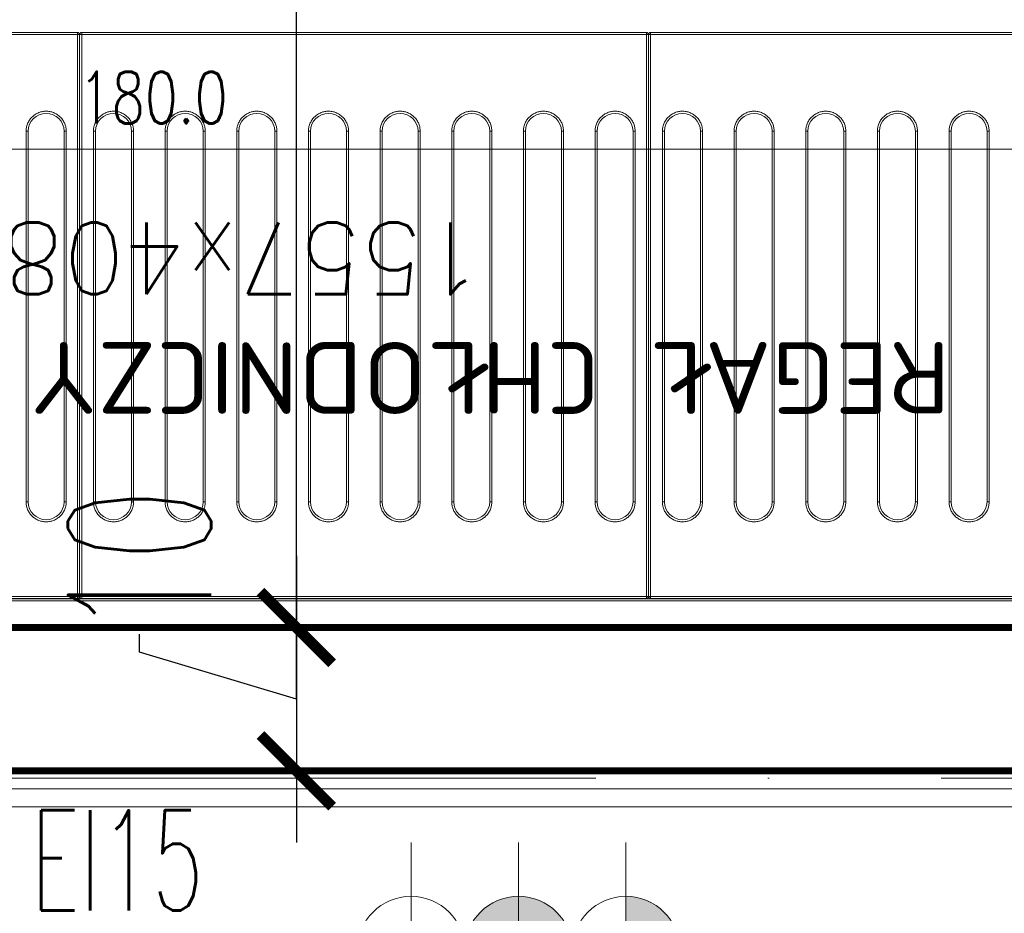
# Model space of a CAD drawing. Header units: millimetres. Extents: x -2074 to 12588, y -3630 to 101167.
# Tile 121 of 256: x 2453 to 2522, y 1347 to 1410. Entities that reach past the tile are written whole.
import ezdxf
from ezdxf.enums import TextEntityAlignment as Align

# ---------------------------------------------------------------- set-up
doc = ezdxf.new("R2010")
doc.units = ezdxf.units.MM
doc.linetypes.add('ACAD_ISO10W100', pattern=[18, 12, -3, 0, -3])
for name, color, linetype, lineweight in [('SelinAr_BUD_osie', 8, 'ACAD_ISO10W100', 18), ('SelinAr_BUD_wymiary', 7, 'Continuous', 18), ('SelinAr_BUD_ściany', 7, 'Continuous', 25), ('SelinAr_BUD_ściany struktura', 8, 'Continuous', 9), ('SelinAr_WYP_chłodnictwo', 8, 'Continuous', 18), ('SelinAr_WYP_instalacje wod-kan', 8, 'Continuous', 18), ('SelinAr_WYP_komory', 8, 'Continuous', 18), ('SelinAr_WYP_ppoż', 1, 'Continuous', 25)]:
    doc.layers.add(name, color=color, linetype=linetype, lineweight=lineweight)
doc.styles.add('Arch-Dim', font='romans.shx', dxfattribs={"width": 0.75})
doc.styles.add('RomanS', font='romans.shx')
doc.styles.add('style1', font='romans.shx', dxfattribs={"width": 0.6})
doc.dimstyles.new('ISO-25 Ania', dxfattribs={"dimtxt": 10, "dimasz": 5, "dimexe": 5, "dimexo": 0.625, "dimtad": 0, "dimrnd": 0.01, "dimtxsty": 'style1', "dimblk": 'ARCHTICK', "dimcen": 5, "dimdle": 5, "dimadec": 0, "dimazin": 0, "dimtfac": 1, "dimtmove": 0, "dimatfit": 3, "dimldrblk": 'ARCHTICK', "dimfxl": 0, "dimarcsym": 0})
doc.dimstyles.new('Standard 50', dxfattribs={"dimscale": 20, "dimtxt": 0.18, "dimasz": 0.18, "dimexe": 0.18, "dimexo": 0.0625, "dimgap": 0.09, "dimtad": 1, "dimdec": 1, "dimzin": 0, "dimdsep": 46, "dimtxsty": 'Arch-Dim', "dimcen": 0.09, "dimclrd": 2, "dimclre": 2, "dimclrt": 1, "dimadec": 0, "dimazin": 0, "dimtfac": 1, "dimtdec": 1, "dimtofl": 0, "dimtmove": 0, "dimatfit": 3, "dimfxl": 0, "dimtolj": 1, "dimtzin": 0, "dimarcsym": 0})

# ---------------------------------------------------------------- blocks, each defined once
blk = doc.blocks.new('_ArchTick')
at = {"color": 0, "linetype": 'ByBlock', "const_width": 0.15}
blk.add_lwpolyline([(-0.5, -0.5), (0.5, 0.5)], dxfattribs=at)
blk = doc.blocks.new('*D455')
at = {"layer": 'Defpoints', "color": 0}
for p in [(2103.157, 1344.741), (2103.157, 554.241), (2670.357, 554.241)]:
    blk.add_point(p, dxfattribs=at)
at = {"layer": 'SelinAr_BUD_wymiary', "color": 0, "lineweight": -2}
for p, q in [((2670.357, 1349.741), (2670.357, 962.116)), ((2665.357, 1344.741), (2675.357, 1344.741)), ((2670.357, 549.241), (2670.357, 936.866)), ((2665.357, 554.241), (2675.357, 554.241))]:
    blk.add_line(p, q, dxfattribs=at)
at = {"layer": 'SelinAr_BUD_wymiary', "color": 0, "lineweight": -2, "xscale": 5, "yscale": 5, "zscale": 5}
for p, rotation in [((2670.357, 1344.741), 90), ((2670.357, 554.241), 270)]:
    blk.add_blockref('_ArchTick', p, dxfattribs=dict(at, rotation=rotation))
at = {"layer": 'SelinAr_BUD_wymiary', "color": 0, "insert": (2670.357, 949.491), "char_height": 10, "attachment_point": 5, "rotation": 90, "style": 'style1'}
blk.add_mtext('790,5', dxfattribs=at)
blk = doc.blocks.new('*D427')
at = {"color": 2, "lineweight": -2}
for p, q in [((0, 1.25), (0, 46.971)), ((180, 1.25), (180, 46.971)), ((176.4, 43.371), (3.6, 43.371))]:
    blk.add_line(p, q, dxfattribs=at)
at = {"color": 2}
for points in [[(3.6, 43.971), (3.6, 42.771), (0, 43.371)], [(176.4, 43.971), (176.4, 42.771), (180, 43.371)]]:
    blk.add_solid(points, dxfattribs=at)
at = {"layer": 'Defpoints', "color": 0}
for p in [(0, 43.371), (0, 0), (180, 0)]:
    blk.add_point(p, dxfattribs=at)
at = {"color": 1, "insert": (90, 46.971), "char_height": 3.6, "attachment_point": 5, "style": 'Arch-Dim'}
blk.add_mtext('\\A1;180.0', dxfattribs=at)
blk = doc.blocks.new('Woda_ciepla')
for p, q in [((0, -7.5), (0, 7.5)), ((0, 0), (0, 7.5)), ((7.5, 0), (-7.5, 0))]:
    blk.add_line(p, q)
blk.add_circle((0, 0), 3.75)
blk = doc.blocks.new('Odplyw_wody')
blk.add_hatch(color=256).paths.add_polyline_path([(0, 3.75, -1), (0, -3.75, -1)])
for p, q in [((0, -7.5), (0, 7.5)), ((7.5, 0), (-7.5, 0))]:
    blk.add_line(p, q)
blk.add_circle((0, 0), 3.75)
blk = doc.blocks.new('Woda_zimna')
blk.add_hatch(color=256).paths.add_polyline_path([(0, 3.75, -0.414214), (3.75, 0), (-3.75, 0, -0.414214)])
for p, q in [((0, -7.5), (0, 7.5)), ((7.5, 0), (-7.5, 0))]:
    blk.add_line(p, q)
blk.add_circle((0, 0), 3.75)
blk = doc.blocks.new('*U341')
at = {"layer": 'SelinAr_WYP_instalacje wod-kan', "rotation": 270}
for name, p in [('Woda_ciepla', (107.5, 0)), ('Odplyw_wody', (115, 0)), ('Woda_zimna', (122.5, 0))]:
    blk.add_blockref(name, p, dxfattribs=at)
blk = doc.blocks.new('*U624')
at = {"ltscale": 4}
blk.add_line((-50, 0), (1785.402, 0), dxfattribs=at)
blk = doc.blocks.new('*U382')
at = {"lineweight": 15}
for p, q in [((4.383, -0.675), (151.283, -0.675)), ((42.983, -0.835), (3.583, -0.835)), ((42.983, -0.985), (3.583, -0.985)), ((4.383, -0.825), (151.283, -0.825)), ((42.983, -0.835), (42.983, -0.879)), ((42.983, -0.879), (42.983, -0.985)), ((42.983, -40.185), (42.983, -0.985)), ((43.133, -0.985), (42.983, -0.985)), ((43.133, -40.185), (43.133, -0.985)), ((43.283, -0.985), (43.133, -0.985)), ((43.283, -0.879), (43.283, -0.835)), ((82.683, -0.835), (43.283, -0.835)), ((43.283, -0.985), (43.283, -0.879)), ((43.283, -0.985), (43.283, -40.185)), ((82.683, -0.985), (43.283, -0.985)), ((82.683, -0.835), (82.683, -0.879)), ((82.683, -0.879), (82.683, -0.985)), ((82.683, -40.185), (82.683, -0.985)), ((82.833, -0.985), (82.683, -0.985)), ((82.983, -0.985), (82.833, -0.985)), ((82.833, -0.985), (82.833, -40.185)), ((82.983, -0.879), (82.983, -0.835)), ((122.383, -0.835), (82.983, -0.835)), ((82.983, -0.985), (82.983, -0.879)), ((82.983, -0.985), (82.983, -40.185)), ((122.383, -0.985), (82.983, -0.985)), ((3.583, -40.185), (42.983, -40.185)), ((3.583, -40.335), (42.983, -40.335)), ((42.983, -40.185), (43.133, -40.185)), ((42.983, -40.332), (42.983, -40.185)), ((42.983, -40.335), (42.983, -40.332)), ((43.133, -40.185), (43.283, -40.185)), ((43.283, -40.185), (82.683, -40.185)), ((43.283, -40.185), (43.283, -40.332)), ((43.283, -40.332), (43.283, -40.335)), ((43.283, -40.335), (82.683, -40.335)), ((82.683, -40.185), (82.833, -40.185)), ((82.683, -40.332), (82.683, -40.185)), ((82.683, -40.335), (82.683, -40.332)), ((82.833, -40.185), (82.983, -40.185)), ((82.983, -40.185), (122.383, -40.185)), ((82.983, -40.185), (82.983, -40.332)), ((82.983, -40.332), (82.983, -40.335)), ((82.983, -40.335), (122.383, -40.335))]:
    blk.add_line(p, q, dxfattribs=at)
at = {"color": 253, "lineweight": 15}
for p, q in [((19.363, -33.435), (19.363, -7.585)), ((19.363, -7.585), (19.513, -7.585)), ((19.513, -33.435), (19.513, -7.585)), ((22.013, -7.585), (22.013, -33.435)), ((22.163, -7.585), (22.013, -7.585)), ((22.163, -7.585), (22.163, -33.435)), ((24.363, -33.435), (24.363, -7.585)), ((24.363, -7.585), (24.513, -7.585)), ((24.513, -33.435), (24.513, -7.585)), ((27.013, -7.585), (27.013, -33.435)), ((27.163, -7.585), (27.013, -7.585)), ((27.163, -7.585), (27.163, -33.435)), ((29.363, -33.435), (29.363, -7.585)), ((29.363, -7.585), (29.513, -7.585)), ((29.513, -33.435), (29.513, -7.585)), ((32.013, -7.585), (32.013, -33.435)), ((32.163, -7.585), (32.013, -7.585)), ((32.163, -7.585), (32.163, -33.435)), ((34.363, -33.435), (34.363, -7.585)), ((34.363, -7.585), (34.513, -7.585)), ((34.513, -33.435), (34.513, -7.585)), ((37.013, -7.585), (37.013, -33.435)), ((37.163, -7.585), (37.013, -7.585)), ((37.163, -7.585), (37.163, -33.435)), ((39.363, -33.435), (39.363, -7.585)), ((39.363, -7.585), (39.513, -7.585)), ((39.513, -33.435), (39.513, -7.585)), ((42.013, -7.585), (42.013, -33.435)), ((42.163, -7.585), (42.013, -7.585)), ((42.163, -7.585), (42.163, -33.435)), ((44.063, -33.435), (44.063, -7.585)), ((44.063, -7.585), (44.213, -7.585)), ((44.213, -33.435), (44.213, -7.585)), ((46.713, -7.585), (46.713, -33.435)), ((46.863, -7.585), (46.713, -7.585)), ((46.863, -7.585), (46.863, -33.435)), ((49.063, -33.435), (49.063, -7.585)), ((49.063, -7.585), (49.213, -7.585)), ((49.213, -33.435), (49.213, -7.585)), ((51.713, -7.585), (51.713, -33.435)), ((51.863, -7.585), (51.713, -7.585)), ((51.863, -7.585), (51.863, -33.435)), ((54.063, -33.435), (54.063, -7.585)), ((54.063, -7.585), (54.213, -7.585)), ((54.213, -33.435), (54.213, -7.585)), ((56.713, -7.585), (56.713, -33.435)), ((56.863, -7.585), (56.713, -7.585)), ((56.863, -7.585), (56.863, -33.435)), ((59.063, -33.435), (59.063, -7.585)), ((59.063, -7.585), (59.213, -7.585)), ((59.213, -33.435), (59.213, -7.585)), ((61.713, -7.585), (61.713, -33.435)), ((61.863, -7.585), (61.713, -7.585)), ((61.863, -7.585), (61.863, -33.435)), ((64.063, -33.435), (64.063, -7.585)), ((64.063, -7.585), (64.213, -7.585)), ((64.213, -33.435), (64.213, -7.585)), ((66.713, -7.585), (66.713, -33.435)), ((66.863, -7.585), (66.713, -7.585)), ((66.863, -7.585), (66.863, -33.435)), ((69.063, -33.435), (69.063, -7.585)), ((69.063, -7.585), (69.213, -7.585)), ((69.213, -33.435), (69.213, -7.585)), ((71.713, -7.585), (71.713, -33.435)), ((71.863, -7.585), (71.713, -7.585)), ((71.863, -7.585), (71.863, -33.435)), ((74.063, -33.435), (74.063, -7.585)), ((74.063, -7.585), (74.213, -7.585)), ((74.213, -33.435), (74.213, -7.585)), ((76.713, -7.585), (76.713, -33.435)), ((76.863, -7.585), (76.713, -7.585)), ((76.863, -7.585), (76.863, -33.435)), ((79.063, -33.435), (79.063, -7.585)), ((79.063, -7.585), (79.213, -7.585)), ((79.213, -33.435), (79.213, -7.585)), ((81.713, -7.585), (81.713, -33.435)), ((81.863, -7.585), (81.713, -7.585)), ((81.863, -7.585), (81.863, -33.435)), ((83.763, -33.435), (83.763, -7.585)), ((83.763, -7.585), (83.913, -7.585)), ((83.913, -33.435), (83.913, -7.585)), ((86.413, -7.585), (86.413, -33.435)), ((86.563, -7.585), (86.413, -7.585)), ((86.563, -7.585), (86.563, -33.435)), ((19.513, -33.435), (19.363, -33.435)), ((22.163, -33.435), (22.013, -33.435)), ((24.513, -33.435), (24.363, -33.435)), ((27.163, -33.435), (27.013, -33.435)), ((29.513, -33.435), (29.363, -33.435)), ((32.163, -33.435), (32.013, -33.435)), ((34.513, -33.435), (34.363, -33.435)), ((37.163, -33.435), (37.013, -33.435)), ((39.513, -33.435), (39.363, -33.435)), ((42.163, -33.435), (42.013, -33.435)), ((44.213, -33.435), (44.063, -33.435)), ((46.863, -33.435), (46.713, -33.435)), ((49.213, -33.435), (49.063, -33.435)), ((51.863, -33.435), (51.713, -33.435)), ((54.213, -33.435), (54.063, -33.435)), ((56.863, -33.435), (56.713, -33.435)), ((59.213, -33.435), (59.063, -33.435)), ((61.863, -33.435), (61.713, -33.435)), ((64.213, -33.435), (64.063, -33.435)), ((66.863, -33.435), (66.713, -33.435)), ((69.213, -33.435), (69.063, -33.435)), ((71.863, -33.435), (71.713, -33.435)), ((74.213, -33.435), (74.063, -33.435)), ((76.863, -33.435), (76.713, -33.435)), ((79.213, -33.435), (79.063, -33.435)), ((81.863, -33.435), (81.713, -33.435)), ((83.913, -33.435), (83.763, -33.435)), ((86.563, -33.435), (86.413, -33.435))]:
    blk.add_line(p, q, dxfattribs=at)
at = {"lineweight": 15}
for centre, start, end in [((42.983, -0.985), 0, 90), ((43.283, -0.985), 90, 180), ((82.683, -0.985), 0, 90), ((82.983, -0.985), 90, 180)]:
    blk.add_arc(centre, 0.15, start, end, dxfattribs=at)
at = {"color": 253, "lineweight": 15}
for centre, start, end in [((20.763, -7.585), 0, 180), ((25.763, -7.585), 0, 180), ((30.763, -7.585), 0, 180), ((35.763, -7.585), 0, 180), ((40.763, -7.585), 0, 180), ((45.463, -7.585), 0, 180), ((50.463, -7.585), 0, 180), ((55.463, -7.585), 0, 180), ((60.463, -7.585), 0, 180), ((65.463, -7.585), 0, 180), ((70.463, -7.585), 0, 180), ((75.463, -7.585), 0, 180), ((80.463, -7.585), 0, 180), ((85.163, -7.585), 0, 180), ((20.763, -33.435), 180, 0), ((25.763, -33.435), 180, 0), ((30.763, -33.435), 180, 0), ((35.763, -33.435), 180, 0), ((40.763, -33.435), 180, 0), ((45.463, -33.435), 180, 0), ((50.463, -33.435), 180, 0), ((55.463, -33.435), 180, 0), ((60.463, -33.435), 180, 0), ((65.463, -33.435), 180, 0), ((70.463, -33.435), 180, 0), ((75.463, -33.435), 180, 0), ((80.463, -33.435), 180, 0), ((85.163, -33.435), 180, 0)]:
    blk.add_arc(centre, 1.25, start, end, dxfattribs=at)
for points, knots in [([(19.363, -7.585), (19.368, -7.5), (19.377, -7.324), (19.455, -7.063), (19.584, -6.812), (19.766, -6.588), (19.99, -6.406), (20.241, -6.276), (20.502, -6.201), (20.763, -6.177), (21.024, -6.201), (21.285, -6.276), (21.536, -6.406), (21.76, -6.588), (21.942, -6.812), (22.071, -7.063), (22.149, -7.324), (22.159, -7.5), (22.163, -7.585)], [0, 0, 0, 0, 0.058258, 0.120006, 0.18432, 0.25, 0.315679, 0.379994, 0.441742, 0.5, 0.558258, 0.620006, 0.684321, 0.75, 0.81568, 0.879994, 0.941742, 1, 1, 1, 1]), ([(24.363, -7.585), (24.368, -7.5), (24.377, -7.324), (24.455, -7.063), (24.584, -6.812), (24.766, -6.588), (24.99, -6.406), (25.241, -6.276), (25.502, -6.201), (25.763, -6.177), (26.024, -6.201), (26.285, -6.276), (26.536, -6.406), (26.76, -6.588), (26.942, -6.812), (27.071, -7.063), (27.149, -7.324), (27.159, -7.5), (27.163, -7.585)], [0, 0, 0, 0, 0.058258, 0.120006, 0.18432, 0.25, 0.315679, 0.379994, 0.441742, 0.5, 0.558258, 0.620006, 0.68432, 0.75, 0.81568, 0.879994, 0.941742, 1, 1, 1, 1]), ([(29.363, -7.585), (29.368, -7.5), (29.377, -7.324), (29.455, -7.063), (29.584, -6.812), (29.766, -6.588), (29.99, -6.406), (30.241, -6.276), (30.502, -6.201), (30.763, -6.177), (31.024, -6.201), (31.285, -6.276), (31.536, -6.406), (31.76, -6.588), (31.942, -6.812), (32.071, -7.063), (32.149, -7.324), (32.159, -7.5), (32.163, -7.585)], [0, 0, 0, 0, 0.058258, 0.120006, 0.18432, 0.25, 0.315679, 0.379994, 0.441742, 0.5, 0.558258, 0.620006, 0.684321, 0.75, 0.81568, 0.879994, 0.941742, 1, 1, 1, 1]), ([(34.363, -7.585), (34.368, -7.5), (34.377, -7.324), (34.455, -7.063), (34.584, -6.812), (34.766, -6.588), (34.99, -6.406), (35.241, -6.276), (35.502, -6.201), (35.763, -6.177), (36.024, -6.201), (36.285, -6.276), (36.536, -6.406), (36.76, -6.588), (36.942, -6.812), (37.071, -7.063), (37.149, -7.324), (37.159, -7.5), (37.163, -7.585)], [0, 0, 0, 0, 0.058258, 0.120006, 0.18432, 0.25, 0.315679, 0.379994, 0.441742, 0.5, 0.558258, 0.620006, 0.684321, 0.75, 0.81568, 0.879994, 0.941742, 1, 1, 1, 1]), ([(39.363, -7.585), (39.368, -7.5), (39.377, -7.324), (39.455, -7.063), (39.584, -6.812), (39.766, -6.588), (39.99, -6.406), (40.241, -6.276), (40.502, -6.201), (40.763, -6.177), (41.024, -6.201), (41.285, -6.276), (41.536, -6.406), (41.76, -6.588), (41.942, -6.812), (42.071, -7.063), (42.149, -7.324), (42.159, -7.5), (42.163, -7.585)], [0, 0, 0, 0, 0.058258, 0.120006, 0.18432, 0.25, 0.315679, 0.379994, 0.441742, 0.5, 0.558258, 0.620006, 0.684321, 0.75, 0.81568, 0.879994, 0.941742, 1, 1, 1, 1]), ([(44.063, -7.585), (44.068, -7.5), (44.077, -7.324), (44.155, -7.063), (44.284, -6.812), (44.466, -6.588), (44.69, -6.406), (44.941, -6.276), (45.202, -6.201), (45.463, -6.177), (45.724, -6.201), (45.985, -6.276), (46.236, -6.406), (46.46, -6.588), (46.642, -6.812), (46.771, -7.063), (46.849, -7.324), (46.859, -7.5), (46.863, -7.585)], [0, 0, 0, 0, 0.058258, 0.120006, 0.18432, 0.25, 0.31568, 0.379994, 0.441742, 0.5, 0.558258, 0.620006, 0.68432, 0.75, 0.81568, 0.879994, 0.941742, 1, 1, 1, 1]), ([(49.063, -7.585), (49.068, -7.5), (49.077, -7.324), (49.155, -7.063), (49.284, -6.812), (49.466, -6.588), (49.69, -6.406), (49.941, -6.276), (50.202, -6.201), (50.463, -6.177), (50.724, -6.201), (50.985, -6.276), (51.236, -6.406), (51.46, -6.588), (51.642, -6.812), (51.771, -7.063), (51.849, -7.324), (51.859, -7.5), (51.863, -7.585)], [0, 0, 0, 0, 0.058258, 0.120006, 0.18432, 0.25, 0.315679, 0.379995, 0.441742, 0.5, 0.558258, 0.620005, 0.684321, 0.75, 0.81568, 0.879994, 0.941742, 1, 1, 1, 1]), ([(54.063, -7.585), (54.068, -7.5), (54.077, -7.324), (54.155, -7.063), (54.284, -6.812), (54.466, -6.588), (54.69, -6.406), (54.941, -6.276), (55.202, -6.201), (55.463, -6.177), (55.724, -6.201), (55.985, -6.276), (56.236, -6.406), (56.46, -6.588), (56.642, -6.812), (56.771, -7.063), (56.849, -7.324), (56.859, -7.5), (56.863, -7.585)], [0, 0, 0, 0, 0.058258, 0.120006, 0.18432, 0.25, 0.31568, 0.379994, 0.441742, 0.5, 0.558258, 0.620006, 0.68432, 0.75, 0.81568, 0.879994, 0.941742, 1, 1, 1, 1]), ([(59.063, -7.585), (59.068, -7.5), (59.077, -7.324), (59.155, -7.063), (59.284, -6.812), (59.466, -6.588), (59.69, -6.406), (59.941, -6.276), (60.202, -6.201), (60.463, -6.177), (60.724, -6.201), (60.985, -6.276), (61.236, -6.406), (61.46, -6.588), (61.642, -6.812), (61.771, -7.063), (61.849, -7.324), (61.859, -7.5), (61.863, -7.585)], [0, 0, 0, 0, 0.058258, 0.120006, 0.18432, 0.25, 0.315679, 0.379995, 0.441742, 0.5, 0.558258, 0.620006, 0.684321, 0.75, 0.81568, 0.879994, 0.941742, 1, 1, 1, 1]), ([(64.063, -7.585), (64.068, -7.5), (64.077, -7.324), (64.155, -7.063), (64.284, -6.812), (64.466, -6.588), (64.69, -6.406), (64.941, -6.276), (65.202, -6.201), (65.463, -6.177), (65.724, -6.201), (65.985, -6.276), (66.236, -6.406), (66.46, -6.588), (66.642, -6.812), (66.771, -7.063), (66.849, -7.324), (66.859, -7.5), (66.863, -7.585)], [0, 0, 0, 0, 0.058258, 0.120006, 0.18432, 0.25, 0.315679, 0.379995, 0.441741, 0.5, 0.558258, 0.620006, 0.68432, 0.75, 0.81568, 0.879994, 0.941742, 1, 1, 1, 1]), ([(69.063, -7.585), (69.068, -7.5), (69.077, -7.324), (69.155, -7.063), (69.284, -6.812), (69.466, -6.588), (69.69, -6.406), (69.941, -6.276), (70.202, -6.201), (70.463, -6.177), (70.724, -6.201), (70.985, -6.276), (71.236, -6.406), (71.46, -6.588), (71.642, -6.812), (71.771, -7.063), (71.849, -7.324), (71.859, -7.5), (71.863, -7.585)], [0, 0, 0, 0, 0.058258, 0.120006, 0.184321, 0.25, 0.31568, 0.379994, 0.441742, 0.5, 0.558259, 0.620005, 0.68432, 0.75, 0.815679, 0.879994, 0.941742, 1, 1, 1, 1]), ([(74.063, -7.585), (74.068, -7.5), (74.077, -7.324), (74.155, -7.063), (74.284, -6.812), (74.466, -6.588), (74.69, -6.406), (74.941, -6.276), (75.202, -6.201), (75.463, -6.177), (75.724, -6.201), (75.985, -6.276), (76.236, -6.406), (76.46, -6.588), (76.642, -6.812), (76.771, -7.063), (76.849, -7.324), (76.859, -7.5), (76.863, -7.585)], [0, 0, 0, 0, 0.058258, 0.120006, 0.18432, 0.25, 0.31568, 0.379994, 0.441742, 0.5, 0.558257, 0.620005, 0.684321, 0.75, 0.81568, 0.879994, 0.941742, 1, 1, 1, 1]), ([(79.063, -7.585), (79.068, -7.5), (79.077, -7.324), (79.155, -7.063), (79.284, -6.812), (79.466, -6.588), (79.69, -6.406), (79.941, -6.276), (80.202, -6.201), (80.463, -6.177), (80.724, -6.201), (80.985, -6.276), (81.236, -6.406), (81.46, -6.588), (81.642, -6.812), (81.771, -7.063), (81.849, -7.324), (81.859, -7.5), (81.863, -7.585)], [0, 0, 0, 0, 0.058258, 0.120006, 0.18432, 0.25, 0.315679, 0.379994, 0.441742, 0.500001, 0.558258, 0.620006, 0.684321, 0.75, 0.81568, 0.879994, 0.941742, 1, 1, 1, 1]), ([(83.763, -7.585), (83.768, -7.5), (83.777, -7.324), (83.855, -7.063), (83.984, -6.812), (84.166, -6.588), (84.39, -6.406), (84.641, -6.276), (84.902, -6.201), (85.163, -6.177), (85.424, -6.201), (85.685, -6.276), (85.936, -6.406), (86.16, -6.588), (86.342, -6.812), (86.471, -7.063), (86.549, -7.324), (86.559, -7.5), (86.563, -7.585)], [0, 0, 0, 0, 0.058258, 0.120006, 0.18432, 0.25, 0.31568, 0.379994, 0.441742, 0.5, 0.558258, 0.620006, 0.684321, 0.75, 0.81568, 0.879994, 0.941742, 1, 1, 1, 1]), ([(22.163, -33.435), (22.159, -33.52), (22.149, -33.696), (22.071, -33.957), (21.942, -34.208), (21.76, -34.432), (21.536, -34.614), (21.285, -34.744), (21.024, -34.819), (20.763, -34.843), (20.502, -34.819), (20.241, -34.744), (19.99, -34.614), (19.766, -34.432), (19.584, -34.208), (19.455, -33.957), (19.377, -33.696), (19.368, -33.52), (19.363, -33.435)], [0, 0, 0, 0, 0.058258, 0.120006, 0.18432, 0.25, 0.31568, 0.379994, 0.441742, 0.5, 0.558258, 0.620006, 0.68432, 0.75, 0.81568, 0.879994, 0.941742, 1, 1, 1, 1]), ([(27.163, -33.435), (27.159, -33.52), (27.149, -33.696), (27.071, -33.957), (26.942, -34.208), (26.76, -34.432), (26.536, -34.614), (26.285, -34.744), (26.024, -34.819), (25.763, -34.843), (25.502, -34.819), (25.241, -34.744), (24.99, -34.614), (24.766, -34.432), (24.584, -34.208), (24.455, -33.957), (24.377, -33.696), (24.368, -33.52), (24.363, -33.435)], [0, 0, 0, 0, 0.058258, 0.1200056, 0.1843204, 0.2500001, 0.3156797, 0.3799945, 0.4417421, 0.4999999, 0.558258, 0.6200056, 0.6843204, 0.75, 0.8156797, 0.8799945, 0.941742, 1, 1, 1, 1]), ([(32.163, -33.435), (32.159, -33.52), (32.149, -33.696), (32.071, -33.957), (31.942, -34.208), (31.76, -34.432), (31.536, -34.614), (31.285, -34.744), (31.024, -34.819), (30.763, -34.843), (30.502, -34.819), (30.241, -34.744), (29.99, -34.614), (29.766, -34.432), (29.584, -34.208), (29.455, -33.957), (29.377, -33.696), (29.368, -33.52), (29.363, -33.435)], [0, 0, 0, 0, 0.058258, 0.120006, 0.18432, 0.25, 0.315679, 0.379994, 0.441742, 0.5, 0.558258, 0.620006, 0.68432, 0.75, 0.81568, 0.879994, 0.941742, 1, 1, 1, 1]), ([(37.163, -33.435), (37.159, -33.52), (37.149, -33.696), (37.071, -33.957), (36.942, -34.208), (36.76, -34.432), (36.536, -34.614), (36.285, -34.744), (36.024, -34.819), (35.763, -34.843), (35.502, -34.819), (35.241, -34.744), (34.99, -34.614), (34.766, -34.432), (34.584, -34.208), (34.455, -33.957), (34.377, -33.696), (34.368, -33.52), (34.363, -33.435)], [0, 0, 0, 0, 0.058258, 0.120006, 0.18432, 0.25, 0.31568, 0.379994, 0.441742, 0.5, 0.558258, 0.620006, 0.684321, 0.75, 0.81568, 0.879994, 0.941742, 1, 1, 1, 1]), ([(42.163, -33.435), (42.159, -33.52), (42.149, -33.696), (42.071, -33.957), (41.942, -34.208), (41.76, -34.432), (41.536, -34.614), (41.285, -34.744), (41.024, -34.819), (40.763, -34.843), (40.502, -34.819), (40.241, -34.744), (39.99, -34.614), (39.766, -34.432), (39.584, -34.208), (39.455, -33.957), (39.377, -33.696), (39.368, -33.52), (39.363, -33.435)], [0, 0, 0, 0, 0.058258, 0.120006, 0.18432, 0.25, 0.31568, 0.379994, 0.441742, 0.5, 0.558258, 0.620006, 0.684321, 0.75, 0.81568, 0.879995, 0.941742, 1, 1, 1, 1]), ([(46.863, -33.435), (46.859, -33.52), (46.849, -33.696), (46.771, -33.957), (46.642, -34.208), (46.46, -34.432), (46.236, -34.614), (45.985, -34.744), (45.724, -34.819), (45.463, -34.843), (45.202, -34.819), (44.941, -34.744), (44.69, -34.614), (44.466, -34.432), (44.284, -34.208), (44.155, -33.957), (44.077, -33.696), (44.068, -33.52), (44.063, -33.435)], [0, 0, 0, 0, 0.058258, 0.1200056, 0.1843202, 0.2499998, 0.3156797, 0.3799942, 0.4417421, 0.4999999, 0.5582577, 0.6200057, 0.6843201, 0.75, 0.8156797, 0.8799943, 0.9417421, 1, 1, 1, 1]), ([(51.863, -33.435), (51.859, -33.52), (51.849, -33.696), (51.771, -33.957), (51.642, -34.208), (51.46, -34.432), (51.236, -34.614), (50.985, -34.744), (50.724, -34.819), (50.463, -34.843), (50.202, -34.819), (49.941, -34.744), (49.69, -34.614), (49.466, -34.432), (49.284, -34.208), (49.155, -33.957), (49.077, -33.696), (49.068, -33.52), (49.063, -33.435)], [0, 0, 0, 0, 0.058258, 0.120006, 0.18432, 0.25, 0.31568, 0.379995, 0.441742, 0.5, 0.558258, 0.620005, 0.68432, 0.75, 0.81568, 0.879994, 0.941742, 1, 1, 1, 1]), ([(56.863, -33.435), (56.859, -33.52), (56.849, -33.696), (56.771, -33.957), (56.642, -34.208), (56.46, -34.432), (56.236, -34.614), (55.985, -34.744), (55.724, -34.819), (55.463, -34.843), (55.202, -34.819), (54.941, -34.744), (54.69, -34.614), (54.466, -34.432), (54.284, -34.208), (54.155, -33.957), (54.077, -33.696), (54.068, -33.52), (54.063, -33.435)], [0, 0, 0, 0, 0.0582579, 0.1200057, 0.1843203, 0.25, 0.3156799, 0.3799943, 0.4417423, 0.5000001, 0.5582579, 0.6200058, 0.6843203, 0.7500002, 0.8156798, 0.8799944, 0.941742, 1, 1, 1, 1]), ([(61.863, -33.435), (61.859, -33.52), (61.849, -33.696), (61.771, -33.957), (61.642, -34.208), (61.46, -34.432), (61.236, -34.614), (60.985, -34.744), (60.724, -34.819), (60.463, -34.843), (60.202, -34.819), (59.941, -34.744), (59.69, -34.614), (59.466, -34.432), (59.284, -34.208), (59.155, -33.957), (59.077, -33.696), (59.068, -33.52), (59.063, -33.435)], [0, 0, 0, 0, 0.058258, 0.120005, 0.18432, 0.25, 0.31568, 0.379994, 0.441742, 0.5, 0.558258, 0.620005, 0.684321, 0.75, 0.81568, 0.879995, 0.941742, 1, 1, 1, 1]), ([(66.863, -33.435), (66.859, -33.52), (66.849, -33.696), (66.771, -33.957), (66.642, -34.208), (66.46, -34.432), (66.236, -34.614), (65.985, -34.744), (65.724, -34.819), (65.463, -34.843), (65.202, -34.819), (64.941, -34.744), (64.69, -34.614), (64.466, -34.432), (64.284, -34.208), (64.155, -33.957), (64.077, -33.696), (64.068, -33.52), (64.063, -33.435)], [0, 0, 0, 0, 0.058258, 0.120005, 0.18432, 0.25, 0.31568, 0.379994, 0.441742, 0.5, 0.558259, 0.620005, 0.68432, 0.75, 0.81568, 0.879994, 0.941742, 1, 1, 1, 1]), ([(71.863, -33.435), (71.859, -33.52), (71.849, -33.696), (71.771, -33.957), (71.642, -34.208), (71.46, -34.432), (71.236, -34.614), (70.985, -34.744), (70.724, -34.819), (70.463, -34.843), (70.202, -34.819), (69.941, -34.744), (69.69, -34.614), (69.466, -34.432), (69.284, -34.208), (69.155, -33.957), (69.077, -33.696), (69.068, -33.52), (69.063, -33.435)], [0, 0, 0, 0, 0.058258, 0.120005, 0.184321, 0.25, 0.31568, 0.379995, 0.441741, 0.5, 0.558258, 0.620006, 0.68432, 0.75, 0.815679, 0.879995, 0.941742, 1, 1, 1, 1]), ([(76.863, -33.435), (76.859, -33.52), (76.849, -33.696), (76.771, -33.957), (76.642, -34.208), (76.46, -34.432), (76.236, -34.614), (75.985, -34.744), (75.724, -34.819), (75.463, -34.843), (75.202, -34.819), (74.941, -34.744), (74.69, -34.614), (74.466, -34.432), (74.284, -34.208), (74.155, -33.957), (74.077, -33.696), (74.068, -33.52), (74.063, -33.435)], [0, 0, 0, 0, 0.058258, 0.120006, 0.18432, 0.25, 0.31568, 0.379995, 0.441743, 0.5, 0.558258, 0.620006, 0.68432, 0.75, 0.81568, 0.879995, 0.941742, 1, 1, 1, 1]), ([(81.863, -33.435), (81.859, -33.52), (81.849, -33.696), (81.771, -33.957), (81.642, -34.208), (81.46, -34.432), (81.236, -34.614), (80.985, -34.744), (80.724, -34.819), (80.463, -34.843), (80.202, -34.819), (79.941, -34.744), (79.69, -34.614), (79.466, -34.432), (79.284, -34.208), (79.155, -33.957), (79.077, -33.696), (79.068, -33.52), (79.063, -33.435)], [0, 0, 0, 0, 0.058258, 0.120006, 0.18432, 0.249999, 0.315679, 0.379994, 0.441742, 0.499999, 0.558258, 0.620006, 0.684321, 0.75, 0.81568, 0.879995, 0.941742, 1, 1, 1, 1]), ([(86.563, -33.435), (86.559, -33.52), (86.549, -33.696), (86.471, -33.957), (86.342, -34.208), (86.16, -34.432), (85.936, -34.614), (85.685, -34.744), (85.424, -34.819), (85.163, -34.843), (84.902, -34.819), (84.641, -34.744), (84.39, -34.614), (84.166, -34.432), (83.984, -34.208), (83.855, -33.957), (83.777, -33.696), (83.768, -33.52), (83.763, -33.435)], [0, 0, 0, 0, 0.058258, 0.120006, 0.18432, 0.25, 0.315679, 0.379994, 0.441742, 0.5, 0.558258, 0.620006, 0.68432, 0.75, 0.81568, 0.879994, 0.941742, 1, 1, 1, 1])]:
    blk.add_open_spline(points, degree=3, knots=knots, dxfattribs=at)
at = {"lineweight": 15}
for points, knots in [([(42.983, -40.332), (42.993, -40.331), (43.014, -40.329), (43.043, -40.32), (43.07, -40.305), (43.1, -40.28), (43.128, -40.24), (43.131, -40.202), (43.133, -40.183)], [0, 0, 0, 0, 0.130769, 0.260022, 0.387963, 0.514577, 0.761736, 1, 1, 1, 1]), ([(43.133, -40.183), (43.135, -40.202), (43.139, -40.24), (43.167, -40.28), (43.197, -40.305), (43.223, -40.32), (43.253, -40.329), (43.273, -40.331), (43.283, -40.332)], [0, 0, 0, 0, 0.238268, 0.485429, 0.612034, 0.739976, 0.86923, 1, 1, 1, 1]), ([(82.683, -40.332), (82.693, -40.331), (82.714, -40.329), (82.743, -40.32), (82.77, -40.305), (82.8, -40.28), (82.828, -40.24), (82.831, -40.202), (82.833, -40.183)], [0, 0, 0, 0, 0.130758, 0.260025, 0.387956, 0.514571, 0.761733, 1, 1, 1, 1]), ([(82.833, -40.183), (82.835, -40.202), (82.839, -40.24), (82.867, -40.28), (82.897, -40.305), (82.923, -40.32), (82.953, -40.329), (82.973, -40.331), (82.983, -40.332)], [0, 0, 0, 0, 0.2382669, 0.4854287, 0.6120441, 0.7399751, 0.869242, 1, 1, 1, 1])]:
    blk.add_open_spline(points, degree=3, knots=knots, dxfattribs=at)
at = {"insert": (77.85, -20.4), "char_height": 5, "width": 155.7, "attachment_point": 5, "style": 'RomanS'}
blk.add_mtext('REGAŁ CHŁODNICZY MAGAZYNOWY\\P1557x408mm', dxfattribs=at)
blk = doc.blocks.new('*D818')
at = {"layer": 'Defpoints', "color": 0}
for p in [(2427.157, 1547.241), (2472.157, 1367.241), (2542.157, 1367.241)]:
    blk.add_point(p, dxfattribs=at)
at = {"layer": 'SelinAr_BUD_wymiary', "color": 0, "lineweight": -2}
for p, q in [((2472.157, 1552.241), (2472.157, 1465.152)), ((2462.157, 1547.241), (2477.157, 1547.241)), ((2472.157, 1362.241), (2472.157, 1449.33)), ((2482.157, 1367.241), (2467.157, 1367.241))]:
    blk.add_line(p, q, dxfattribs=at)
at = {"layer": 'SelinAr_BUD_wymiary', "color": 0, "lineweight": -2, "xscale": 5, "yscale": 5, "zscale": 5}
for p, rotation in [((2472.157, 1547.241), 90), ((2472.157, 1367.241), 270)]:
    blk.add_blockref('_ArchTick', p, dxfattribs=dict(at, rotation=rotation))
at = {"layer": 'SelinAr_BUD_wymiary', "color": 0, "insert": (2472.157, 1457.241), "char_height": 10, "attachment_point": 5, "rotation": 90, "style": 'style1'}
blk.add_mtext('180', dxfattribs=at)
blk = doc.blocks.new('*D819')
at = {"layer": 'Defpoints', "color": 0}
for p in [(2542.157, 1367.241), (2472.157, 1357.241), (2552.157, 1357.241)]:
    blk.add_point(p, dxfattribs=at)
at = {"layer": 'SelinAr_BUD_wymiary', "color": 0, "lineweight": -2}
for p, q in [((2472.157, 1372.241), (2472.157, 1352.241)), ((2482.157, 1367.241), (2467.157, 1367.241)), ((2461.219, 1365.522), (2461.219, 1366.772)), ((2472.157, 1362.241), (2461.219, 1365.522)), ((2482.157, 1357.241), (2467.157, 1357.241))]:
    blk.add_line(p, q, dxfattribs=at)
at = {"layer": 'SelinAr_BUD_wymiary', "color": 0, "lineweight": -2, "xscale": 5, "yscale": 5, "zscale": 5}
for p, rotation in [((2472.157, 1367.241), 90), ((2472.157, 1357.241), 270)]:
    blk.add_blockref('_ArchTick', p, dxfattribs=dict(at, rotation=rotation))
at = {"layer": 'SelinAr_BUD_wymiary', "color": 0, "insert": (2461.219, 1371.826), "char_height": 10, "attachment_point": 5, "rotation": 90, "style": 'style1'}
blk.add_mtext('10', dxfattribs=at)
blk = doc.blocks.new('*U425')
at = {"const_width": 0.5}
blk.add_lwpolyline([(125, 190), (125, 200), (180, 200), (180, 0), (0, 0), (0, 200), (55, 200), (55, 190), (10, 190), (10, 10), (170, 10), (170, 190)], close=True, dxfattribs=at)
dim = blk.add_linear_dim(base=(0, 43.371), p1=(180, 0), p2=(0, 0), dimstyle='Standard 50', override={"dimfxl": 50, "dimfxlon": 1})
dim.commit()
dim.dimension.update_dxf_attribs({"geometry": '*D427', "text_midpoint": (90, 46.971)})

msp = doc.modelspace()

# ---------------------------------------------------------------- linework, layer by layer
at = {"layer": 'SelinAr_BUD_ściany'}
msp.add_lwpolyline([(2202.157, 1357.241), (2557.157, 1357.241), (2557.157, 1565.241), (2567.157, 1565.241), (2567.157, 1522.241), (2817.157, 1522.241), (2817.157, 1670.241), (2567.157, 1670.241), (2567.157, 1665.241), (2557.157, 1665.241), (2557.157, 1685.241), (2567.157, 1685.241), (2567.157, 1680.241), (2817.157, 1680.241), (2817.157, 1860.241)], dxfattribs=at)
at = {"layer": 'SelinAr_BUD_ściany struktura'}
for points in [[(2103.157, 1355.991), (2193.407, 1355.991), (2193.407, 1448.491), (2113.407, 1448.491), (2113.407, 1455.991), (2193.407, 1455.991), (2193.407, 1615.991), (2200.907, 1615.991), (2200.907, 1355.991), (2558.407, 1355.991), (2558.407, 1565.241)], [(2559.657, 1565.241), (2559.657, 1354.741), (2199.657, 1354.741), (2199.657, 1614.741), (2194.657, 1614.741), (2194.657, 1454.741), (2114.657, 1454.741), (2114.657, 1449.741), (2194.657, 1449.741), (2194.657, 1354.741), (2103.157, 1354.741)]]:
    msp.add_lwpolyline(points, dxfattribs=at)

# ---------------------------------------------------------------- block references
at = {"layer": 'SelinAr_BUD_osie'}
msp.add_blockref('*U624', (1701.955, 1356.741), dxfattribs=at)
at = {"layer": 'SelinAr_WYP_chłodnictwo'}
msp.add_blockref('*U341', (2372.657, 1344.741), dxfattribs=at)
at = {"layer": 'SelinAr_WYP_komory'}
msp.add_blockref('*U425', (2372.157, 1357.241), dxfattribs=at)
at = {"layer": 'SelinAr_WYP_komory', "linetype": 'Continuous', "lineweight": 25, "rotation": 180}
msp.add_blockref('*U382', (2539.861, 1368.43), dxfattribs=at)

# ---------------------------------------------------------------- texts
at = {"layer": 'SelinAr_WYP_ppoż', "style": 'style1', "width": 0.6}
msp.add_text('EI15', height=7, dxfattribs=at).set_placement((2459.657, 1350.991), align=Align.MIDDLE_CENTER)

# ---------------------------------------------------------------- dimensions: what is measured, and where the dimension line sits
at = {"layer": 'SelinAr_BUD_wymiary'}
for base, p1, p2, override, picture, middle in [((2472.157, 1367.241), (2427.157, 1547.241), (2542.157, 1367.241), {"dimtmove": 1, "dimfxl": 10, "dimarcsym": 2}, '*D818', (2472.157, 1457.241)), ((2472.157, 1357.241), (2542.157, 1367.241), (2552.157, 1357.241), {"dimtmove": 1, "dimfxl": 10, "dimarcsym": 2}, '*D819', (2461.219, 1367.397)), ((2670.357, 554.241), (2103.157, 1344.741), (2103.157, 554.241), {"dimarcsym": 2}, '*D455', (2670.357, 949.491))]:
    dim = msp.add_linear_dim(base=base, p1=p1, p2=p2, angle=90, dimstyle='ISO-25 Ania', override=override, dxfattribs=at)
    dim.commit()
    dim.dimension.update_dxf_attribs({"geometry": picture, "text_midpoint": middle})

doc.saveas('drawing.dxf')
